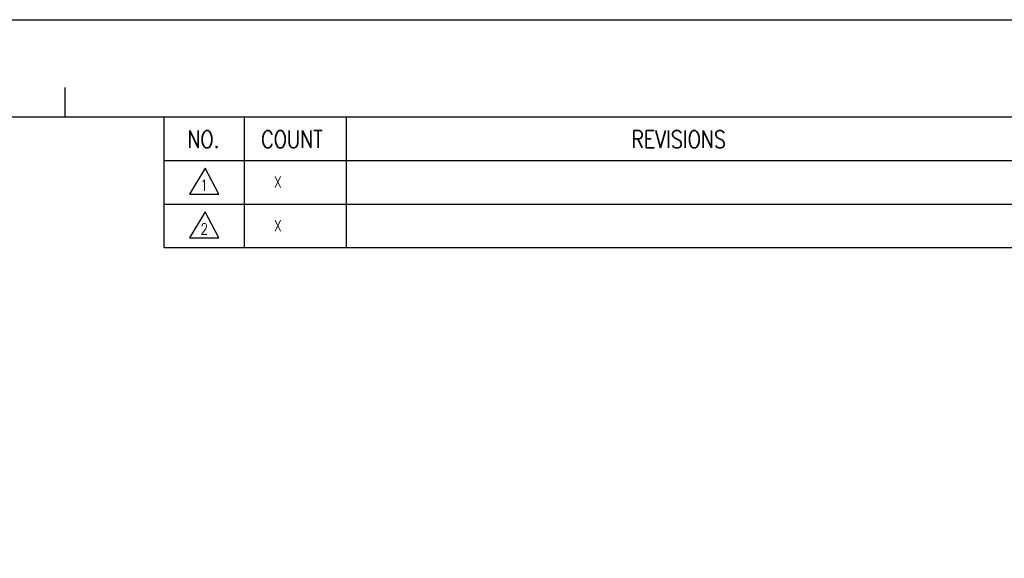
# Model space of a CAD drawing. Header units: millimetres. Extents: x 0 to 594, y 0 to 420.
# Tile 21 of 22: x 288 to 491, y 309 to 420. Entities that reach past the tile are written whole.
import ezdxf

# ---------------------------------------------------------------- set-up
doc = ezdxf.new("R2010")
doc.units = ezdxf.units.MM
doc.layers.add('SHEET', color=1, linetype='Continuous')
doc.styles.add('SHEET1', font='ROMANS.SHX', dxfattribs={"width": 0.8, "height": 3})

msp = doc.modelspace()

# ---------------------------------------------------------------- linework, layer by layer
at = {"color": 4}
msp.add_line((297, 406), (297, 400), dxfattribs=at)
at = {"color": 6}
msp.add_lwpolyline([(0, 420), (594, 420), (594, 0), (0, 0)], close=True, dxfattribs=at)
at = {"color": 4}
msp.add_lwpolyline([(20, 400), (574, 400), (574, 20), (20, 20)], close=True, dxfattribs=at)
at = {"layer": 'SHEET', "color": 7}
for q in [(317.5, 400), (574, 373)]:
    msp.add_line((317.5, 373), q, dxfattribs=at)
at = {"layer": 'SHEET'}
for p, q in [((334, 400), (334, 373)), ((355, 400), (355, 373)), ((317.5, 391), (574, 391)), ((317.5, 382), (574, 382))]:
    msp.add_line(p, q, dxfattribs=at)
at = {"layer": 'SHEET', "color": 1, "linetype": 'Continuous'}
for p, q in [((325.9146, 389.416), (322.7394, 384.0064)), ((328.737, 384.0064), (325.9146, 389.416)), ((322.7394, 384.0064), (328.737, 384.0064)), ((325.9146, 380.416), (322.7394, 375.0064)), ((328.737, 375.0064), (325.9146, 380.416)), ((322.7394, 375.0064), (328.737, 375.0064))]:
    msp.add_line(p, q, dxfattribs=at)

# ---------------------------------------------------------------- texts
at = {"layer": 'SHEET', "style": 'SHEET1', "width": 0.8}
for s, height, p in [('NO.', 3.6, (322.256, 393.5466)), ('COUNT', 3.6, (337.4711, 393.5466)), ('X', 2.25, (340.1186, 385.3874)), ('1', 2.25, (324.9764, 384.746)), ('2', 2.25, (324.9764, 375.746)), ('X', 2.25, (340.1186, 376.3874))]:
    msp.add_text(s, height=height, dxfattribs=at).set_placement(p)
at = {"layer": 'SHEET', "color": 7, "style": 'SHEET1', "width": 0.8}
msp.add_text('REVISIONS', height=3.6, dxfattribs=at).set_placement((413.7181, 393.5466))

doc.saveas('drawing.dxf')
